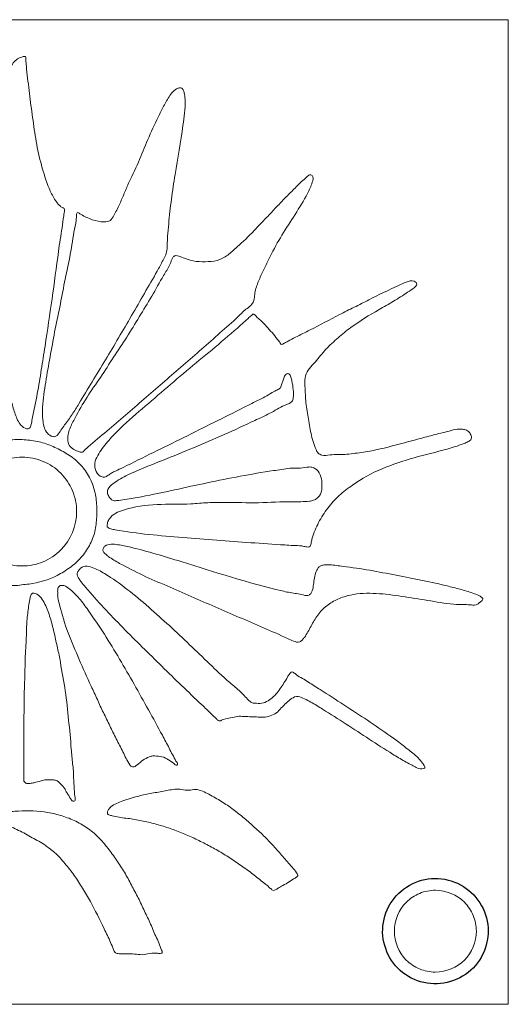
# Model space of a CAD drawing. Header units: millimetres. Extents: x 216 to 455, y 70 to 254.
# Tile 4 of 69: x 268 to 283, y 116 to 145. Entities that reach past the tile are written whole.
import ezdxf

# ---------------------------------------------------------------- set-up
doc = ezdxf.new("R2010")
doc.units = ezdxf.units.MM

msp = doc.modelspace()

# ---------------------------------------------------------------- linework, layer by layer
at = {"color": 7, "linetype": 'Continuous', "lineweight": 15}
for p, q in [((282.949, 145.266), (253.471, 145.266)), ((282.949, 115.79), (282.949, 145.266)), ((253.471, 115.79), (282.949, 115.79))]:
    msp.add_line(p, q, dxfattribs=at)
for points, knots in [([(268.861, 134.077), (268.905, 134.312), (268.942, 134.548), (269.018, 135.019), (269.055, 135.255), (269.163, 135.963), (269.232, 136.436), (269.369, 137.381), (269.429, 137.855), (269.527, 138.565), (269.564, 138.801), (269.62, 139.155), (269.636, 139.273), (269.654, 139.421), (269.658, 139.451), (269.667, 139.51), (269.675, 139.539), (269.677, 139.584), (269.674, 139.599), (269.656, 139.623), (269.643, 139.631), (269.603, 139.652), (269.574, 139.663), (269.501, 139.714), (269.466, 139.767), (269.395, 139.867), (269.363, 139.918), (269.272, 140.076), (269.222, 140.189), (269.094, 140.531), (269.024, 140.762), (268.9, 141.229), (268.851, 141.466), (268.773, 141.945), (268.743, 142.186), (268.676, 142.668), (268.642, 142.908), (268.6, 143.271), (268.587, 143.391), (268.553, 143.632), (268.538, 143.753), (268.53, 143.935), (268.523, 143.995), (268.514, 144.086), (268.519, 144.117), (268.514, 144.162), (268.497, 144.169), (268.467, 144.168), (268.452, 144.164), (268.38, 144.145), (268.321, 144.129), (268.22, 144.061), (268.177, 144.018), (268.067, 143.873), (268.019, 143.763), (267.937, 143.537), (267.914, 143.418), (267.894, 143.3)], [0, 0, 0, 0, 0.0625, 0.0625, 0.125, 0.125, 0.25, 0.25, 0.375, 0.375, 0.4375, 0.4375, 0.46875, 0.46875, 0.476562, 0.476562, 0.484375, 0.484375, 0.488281, 0.488281, 0.492187, 0.492187, 0.5, 0.5, 0.515625, 0.515625, 0.53125, 0.53125, 0.5625, 0.5625, 0.625, 0.625, 0.6875, 0.6875, 0.75, 0.75, 0.8125, 0.8125, 0.84375, 0.84375, 0.875, 0.875, 0.890625, 0.890625, 0.898437, 0.898437, 0.902344, 0.902344, 0.90625, 0.90625, 0.921875, 0.921875, 0.9375, 0.9375, 0.96875, 0.96875, 1, 1, 1, 1]), ([(267.894, 143.3), (267.868, 143.06), (267.843, 142.82), (267.836, 142.338), (267.842, 142.097), (267.84, 141.616), (267.843, 141.375), (267.838, 140.893), (267.823, 140.653), (267.833, 140.291), (267.841, 140.171), (267.839, 139.99), (267.836, 139.93), (267.819, 139.81), (267.8, 139.749), (267.696, 139.594), (267.573, 139.544), (267.359, 139.414), (267.261, 139.332), (267.141, 139.187), (267.112, 139.126), (267.101, 139), (267.119, 138.938), (267.172, 138.754), (267.202, 138.631), (267.282, 138.258), (267.327, 138.008), (267.433, 137.51), (267.488, 137.262), (267.582, 136.762), (267.622, 136.511), (267.709, 136.01), (267.757, 135.761), (267.817, 135.384), (267.836, 135.258), (267.878, 135.008), (267.905, 134.883), (267.975, 134.508), (267.999, 134.255), (268.077, 133.881), (268.107, 133.757), (268.177, 133.514), (268.218, 133.394), (268.299, 133.221), (268.332, 133.164), (268.423, 133.073), (268.478, 133.032), (268.573, 133.01), (268.609, 133.017), (268.652, 133.065), (268.663, 133.097), (268.69, 133.19), (268.698, 133.254), (268.756, 133.571), (268.813, 133.823), (268.861, 134.077)], [0, 0, 0, 0, 0.0625, 0.0625, 0.125, 0.125, 0.1875, 0.1875, 0.25, 0.25, 0.28125, 0.28125, 0.296875, 0.296875, 0.3125, 0.3125, 0.34375, 0.34375, 0.375, 0.375, 0.390625, 0.390625, 0.40625, 0.40625, 0.4375, 0.4375, 0.5, 0.5, 0.5625, 0.5625, 0.625, 0.625, 0.6875, 0.6875, 0.71875, 0.71875, 0.75, 0.75, 0.8125, 0.8125, 0.84375, 0.84375, 0.875, 0.875, 0.890625, 0.890625, 0.90625, 0.90625, 0.914062, 0.914062, 0.921875, 0.921875, 0.9375, 0.9375, 1, 1, 1, 1]), ([(272.446, 137.738), (272.505, 137.846), (272.561, 137.955), (272.651, 138.116), (272.681, 138.17), (272.724, 138.285), (272.736, 138.347), (272.747, 138.471), (272.748, 138.533), (272.752, 138.657), (272.762, 138.844), (272.779, 139.029), (272.815, 139.399), (272.841, 139.646), (272.903, 140.138), (272.942, 140.384), (273.069, 141.118), (273.15, 141.609), (273.251, 142.348), (273.29, 142.594), (273.28, 142.906), (273.275, 142.968), (273.256, 143.09), (273.243, 143.157), (273.176, 143.224), (273.142, 143.231), (273.08, 143.22), (273.051, 143.207), (272.97, 143.16), (272.922, 143.118), (272.841, 143.025), (272.808, 142.973), (272.744, 142.867), (272.713, 142.814), (272.624, 142.652), (272.568, 142.542), (272.406, 142.211), (272.303, 141.988), (272.104, 141.537), (272.014, 141.308), (271.825, 140.853), (271.716, 140.632), (271.558, 140.298), (271.509, 140.185), (271.415, 139.957), (271.37, 139.843), (271.264, 139.621), (271.209, 139.51), (271.12, 139.349), (271.087, 139.295), (270.988, 139.221), (270.923, 139.211), (270.74, 139.212), (270.618, 139.237), (270.388, 139.32), (270.276, 139.37), (270.145, 139.449), (270.12, 139.467), (270.079, 139.487), (270.061, 139.495), (270.038, 139.474), (270.037, 139.457), (270.029, 139.382), (270.03, 139.321), (270.007, 139.141), (269.981, 139.023), (269.957, 138.904)], [0, 0, 0, 0, 0.03125, 0.03125, 0.046875, 0.046875, 0.0625, 0.0625, 0.078125, 0.078125, 0.09375, 0.125, 0.125, 0.1875, 0.1875, 0.25, 0.25, 0.375, 0.375, 0.4375, 0.4375, 0.453125, 0.453125, 0.46875, 0.46875, 0.476563, 0.476563, 0.484375, 0.484375, 0.5, 0.5, 0.515625, 0.515625, 0.53125, 0.53125, 0.5625, 0.5625, 0.625, 0.625, 0.6875, 0.6875, 0.75, 0.75, 0.78125, 0.78125, 0.8125, 0.8125, 0.84375, 0.84375, 0.859375, 0.859375, 0.875, 0.875, 0.90625, 0.90625, 0.9375, 0.9375, 0.945313, 0.945313, 0.949219, 0.949219, 0.953125, 0.953125, 0.96875, 0.96875, 1, 1, 1, 1]), ([(270.384, 132.478), (270.57, 132.635), (270.756, 132.793), (271.126, 133.111), (271.313, 133.267), (271.868, 133.743), (272.233, 134.067), (272.786, 134.546), (272.973, 134.702), (273.34, 135.023), (273.524, 135.183), (273.891, 135.504), (274.073, 135.666), (274.439, 135.989), (274.626, 136.145), (274.89, 136.399), (274.972, 136.489), (275.114, 136.605), (275.164, 136.641), (275.256, 136.721), (275.299, 136.767), (275.35, 136.875), (275.354, 136.937), (275.366, 137.058), (275.375, 137.118), (275.419, 137.295), (275.464, 137.409), (275.563, 137.631), (275.616, 137.74), (275.721, 137.959), (275.773, 138.069), (275.935, 138.395), (276.052, 138.609), (276.429, 139.235), (276.718, 139.632), (276.998, 140.173), (277.049, 140.284), (277.096, 140.429), (277.106, 140.458), (277.116, 140.518), (277.112, 140.551), (277.088, 140.591), (277.079, 140.604), (277.054, 140.622), (277.038, 140.626), (276.991, 140.625), (276.965, 140.602), (276.9, 140.535), (276.851, 140.496), (276.756, 140.414), (276.712, 140.371), (276.581, 140.237), (276.493, 140.148), (276.405, 140.06)], [0, 0, 0, 0, 0.0625, 0.0625, 0.125, 0.125, 0.25, 0.25, 0.3125, 0.3125, 0.375, 0.375, 0.4375, 0.4375, 0.5, 0.5, 0.53125, 0.53125, 0.546875, 0.546875, 0.5625, 0.5625, 0.578125, 0.578125, 0.59375, 0.59375, 0.625, 0.625, 0.65625, 0.65625, 0.6875, 0.6875, 0.75, 0.75, 0.875, 0.875, 0.90625, 0.90625, 0.914063, 0.914063, 0.921875, 0.921875, 0.925781, 0.925781, 0.929688, 0.929688, 0.9375, 0.9375, 0.953125, 0.953125, 0.96875, 0.96875, 1, 1, 1, 1]), ([(276.405, 140.06), (276.32, 139.975), (276.233, 139.892), (276.115, 139.756), (276.07, 139.716), (275.984, 139.632), (275.945, 139.587), (275.826, 139.451), (275.742, 139.366), (275.575, 139.194), (275.491, 139.107), (275.246, 138.844), (275.074, 138.676), (274.808, 138.433), (274.72, 138.35), (274.534, 138.199), (274.434, 138.128), (274.211, 138.04), (274.088, 138.028), (273.849, 138.018), (273.729, 138.017), (273.489, 138.043), (273.375, 138.081), (273.206, 138.144), (273.151, 138.17), (273.065, 138.197), (273.036, 138.204), (272.975, 138.202), (272.946, 138.187), (272.889, 138.118), (272.874, 138.057), (272.832, 137.946), (272.806, 137.892), (272.72, 137.735), (272.652, 137.636), (272.472, 137.325), (272.362, 137.113), (272.114, 136.703), (271.989, 136.499), (271.741, 136.089), (271.617, 135.884), (271.355, 135.484), (271.22, 135.286), (270.962, 134.883), (270.834, 134.681), (270.563, 134.286), (270.426, 134.089), (270.173, 133.684), (270.056, 133.477), (269.895, 133.157), (269.838, 133.052), (269.784, 132.877), (269.774, 132.815), (269.767, 132.691), (269.77, 132.629), (269.816, 132.511), (269.858, 132.463), (269.961, 132.392), (270.018, 132.366), (270.107, 132.335), (270.136, 132.322), (270.183, 132.315), (270.199, 132.314), (270.228, 132.327), (270.239, 132.339), (270.27, 132.374), (270.29, 132.397), (270.338, 132.436), (270.362, 132.456), (270.384, 132.478)], [0, 0, 0, 0, 0.03125, 0.03125, 0.046875, 0.046875, 0.0625, 0.0625, 0.09375, 0.09375, 0.125, 0.125, 0.1875, 0.1875, 0.21875, 0.21875, 0.25, 0.25, 0.28125, 0.28125, 0.3125, 0.3125, 0.34375, 0.34375, 0.359375, 0.359375, 0.367187, 0.367187, 0.375, 0.375, 0.390625, 0.390625, 0.40625, 0.40625, 0.4375, 0.4375, 0.5, 0.5, 0.5625, 0.5625, 0.625, 0.625, 0.6875, 0.6875, 0.75, 0.75, 0.8125, 0.8125, 0.875, 0.875, 0.90625, 0.90625, 0.921875, 0.921875, 0.9375, 0.9375, 0.953125, 0.953125, 0.96875, 0.96875, 0.976562, 0.976562, 0.980469, 0.980469, 0.984375, 0.984375, 0.992187, 0.992187, 1, 1, 1, 1]), ([(269.957, 138.904), (269.918, 138.654), (269.878, 138.403), (269.78, 137.905), (269.727, 137.657), (269.628, 137.16), (269.582, 136.91), (269.483, 136.413), (269.426, 136.166), (269.334, 135.667), (269.288, 135.417), (269.194, 134.919), (269.154, 134.669), (269.074, 134.168), (269.032, 133.917), (269.013, 133.537), (269.013, 133.41), (269.033, 133.221), (269.042, 133.158), (269.074, 133.035), (269.096, 132.975), (269.167, 132.869), (269.217, 132.826), (269.306, 132.789), (269.338, 132.781), (269.402, 132.784), (269.433, 132.798), (269.504, 132.862), (269.534, 132.921), (269.604, 133.028), (269.641, 133.08), (269.753, 133.237), (269.83, 133.34), (269.972, 133.553), (270.04, 133.661), (270.24, 133.989), (270.369, 134.21), (270.636, 134.647), (270.773, 134.863), (271.162, 135.525), (271.423, 135.965), (271.811, 136.627), (271.936, 136.85), (272.191, 137.294), (272.324, 137.513), (272.446, 137.738)], [0, 0, 0, 0, 0.0625, 0.0625, 0.125, 0.125, 0.1875, 0.1875, 0.25, 0.25, 0.3125, 0.3125, 0.375, 0.375, 0.4375, 0.4375, 0.46875, 0.46875, 0.484375, 0.484375, 0.5, 0.5, 0.515625, 0.515625, 0.523438, 0.523438, 0.53125, 0.53125, 0.546875, 0.546875, 0.5625, 0.5625, 0.59375, 0.59375, 0.625, 0.625, 0.6875, 0.6875, 0.75, 0.75, 0.875, 0.875, 0.9375, 0.9375, 1, 1, 1, 1]), ([(267.09, 128.126), (267.105, 128.16), (267.124, 128.191), (267.176, 128.244), (267.203, 128.269), (267.248, 128.328), (267.268, 128.36), (267.32, 128.413), (267.353, 128.434), (267.426, 128.454), (267.465, 128.45), (267.537, 128.43), (267.572, 128.416), (267.681, 128.388), (267.755, 128.379), (267.905, 128.366), (267.98, 128.358), (268.092, 128.333), (268.129, 128.326), (268.204, 128.322), (268.241, 128.325), (268.352, 128.338), (268.425, 128.352), (268.573, 128.368), (268.647, 128.375), (269.016, 128.44), (269.3, 128.531), (269.621, 128.72), (269.683, 128.761), (269.81, 128.842), (269.871, 128.884), (270.04, 129.027), (270.147, 129.13), (270.329, 129.368), (270.407, 129.493), (270.533, 129.761), (270.579, 129.906), (270.629, 130.197), (270.638, 130.344), (270.646, 130.64), (270.638, 130.789), (270.595, 131.08), (270.563, 131.223), (270.458, 131.501), (270.388, 131.634), (270.219, 131.878), (270.117, 131.991), (269.889, 132.182), (269.762, 132.261), (269.502, 132.408), (269.37, 132.476), (269.093, 132.582), (268.951, 132.623), (268.655, 132.674), (268.504, 132.692), (268.205, 132.701), (268.055, 132.689), (267.832, 132.653), (267.758, 132.631), (267.615, 132.582), (267.543, 132.558), (267.334, 132.47), (267.205, 132.388), (267.023, 132.247), (266.964, 132.198), (266.84, 132.109), (266.776, 132.068), (266.649, 131.982), (266.58, 131.942), (266.464, 131.942), (266.426, 131.95), (266.355, 131.979), (266.325, 132.002), (266.167, 132.109), (266.047, 132.202), (265.807, 132.387), (265.687, 132.481), (265.452, 132.674), (265.334, 132.769), (265.105, 132.968), (264.99, 133.067), (264.636, 133.353), (264.409, 133.555), (263.95, 133.952), (263.718, 134.148), (263.375, 134.448), (263.259, 134.546), (263.029, 134.745), (262.915, 134.844), (262.564, 135.135), (262.34, 135.34), (261.995, 135.637), (261.878, 135.734), (261.648, 135.932), (261.538, 136.036), (261.361, 136.18), (261.295, 136.22), (261.214, 136.301), (261.192, 136.333), (261.153, 136.374), (261.138, 136.387), (261.104, 136.403), (261.084, 136.404), (260.991, 136.392), (260.92, 136.367), (260.81, 136.339), (260.774, 136.329), (260.725, 136.301), (260.71, 136.289), (260.685, 136.26), (260.671, 136.247), (260.619, 136.226), (260.58, 136.228), (260.504, 136.224), (260.467, 136.22), (260.355, 136.203), (260.28, 136.192), (260.13, 136.191), (260.054, 136.196), (259.904, 136.204), (259.829, 136.211), (259.609, 136.249), (259.462, 136.273), (259.174, 136.343), (259.033, 136.386), (258.75, 136.475), (258.61, 136.521), (258.331, 136.623), (258.192, 136.679), (257.778, 136.844), (257.506, 136.966), (257.1, 137.151), (256.964, 137.211), (256.693, 137.333), (256.557, 137.393), (256.357, 137.492), (256.29, 137.525), (256.187, 137.568), (256.151, 137.579), (256.101, 137.604), (256.085, 137.615), (256.054, 137.634), (256.035, 137.647), (256.001, 137.633), (255.996, 137.611), (255.987, 137.576), (255.985, 137.558), (255.978, 137.503), (255.977, 137.467), (255.972, 137.357), (255.96, 137.286), (255.932, 137.142), (255.917, 137.071), (255.892, 136.927), (255.879, 136.855), (255.832, 136.717), (255.804, 136.649), (255.776, 136.506), (255.769, 136.432), (255.702, 136.225), (255.614, 136.099), (255.485, 135.832), (255.427, 135.696), (255.297, 135.429), (255.235, 135.294), (255.111, 135.025), (255.049, 134.89), (254.939, 134.615), (254.89, 134.476), (254.804, 134.191), (254.764, 134.045), (254.737, 133.821), (254.736, 133.747), (254.739, 133.597), (254.738, 133.522), (254.74, 133.41), (254.743, 133.372), (254.767, 133.301), (254.791, 133.27), (254.874, 133.195), (254.945, 133.165), (255.09, 133.131), (255.166, 133.125), (255.315, 133.115), (255.39, 133.109), (255.615, 133.09), (255.764, 133.082), (256.214, 133.071), (256.514, 133.079), (257.112, 133.108), (257.41, 133.133), (257.855, 133.203), (258.002, 133.235), (258.295, 133.306), (258.442, 133.341), (258.726, 133.439), (258.867, 133.494), (259.074, 133.585), (259.141, 133.618), (259.269, 133.697), (259.33, 133.741), (259.456, 133.823), (259.522, 133.862), (259.663, 133.913), (259.74, 133.922), (259.888, 133.888), (259.956, 133.854), (260.097, 133.801), (260.169, 133.78), (260.383, 133.709), (260.524, 133.657), (260.806, 133.552), (260.947, 133.5), (261.651, 133.236), (262.208, 133.011), (263.047, 132.679), (263.325, 132.565), (263.743, 132.394), (263.882, 132.338), (264.158, 132.219), (264.294, 132.156), (264.568, 132.032), (264.705, 131.968), (264.973, 131.832), (265.108, 131.765), (265.302, 131.649), (265.365, 131.608), (265.49, 131.524), (265.554, 131.484), (265.641, 131.413), (265.67, 131.384), (265.688, 131.312), (265.679, 131.266), (265.611, 131.231), (265.571, 131.234), (265.496, 131.245), (265.459, 131.255), (265.352, 131.289), (265.283, 131.318), (265.143, 131.372), (265.072, 131.398), (264.861, 131.476), (264.721, 131.532), (264.305, 131.704), (264.024, 131.811), (263.19, 132.151), (262.632, 132.373), (261.792, 132.697), (261.51, 132.802), (260.951, 133.021), (260.669, 133.124), (260.318, 133.256), (260.247, 133.28), (260.103, 133.325), (260.032, 133.348), (259.896, 133.411), (259.832, 133.451), (259.729, 133.494), (259.693, 133.505), (259.619, 133.509), (259.581, 133.499), (259.513, 133.469), (259.481, 133.45), (259.414, 133.417), (259.379, 133.402), (259.276, 133.36), (259.205, 133.335), (258.996, 133.255), (258.857, 133.197), (258.65, 133.109), (258.581, 133.079), (258.444, 133.019), (258.373, 132.995), (258.224, 132.975), (258.148, 132.972), (257.997, 132.96), (257.922, 132.955), (257.695, 132.939), (257.543, 132.931), (257.239, 132.934), (257.087, 132.939), (256.861, 132.919), (256.785, 132.91), (256.633, 132.901), (256.558, 132.9), (256.33, 132.899), (256.178, 132.9), (255.875, 132.891), (255.723, 132.885), (255.42, 132.871), (255.269, 132.866), (255.041, 132.852), (254.966, 132.846), (254.816, 132.826), (254.74, 132.815), (254.627, 132.809), (254.589, 132.807), (254.514, 132.796), (254.472, 132.789), (254.437, 132.744), (254.436, 132.723), (254.443, 132.686), (254.45, 132.668), (254.471, 132.616), (254.486, 132.581), (254.553, 132.405), (254.587, 132.257), (254.619, 132.034), (254.627, 131.959), (254.635, 131.809), (254.635, 131.732), (254.6, 131.513), (254.54, 131.378), (254.423, 131.106), (254.366, 130.97), (254.268, 130.691), (254.229, 130.544), (254.232, 130.253), (254.251, 130.108), (254.285, 129.892), (254.297, 129.82), (254.329, 129.678), (254.351, 129.608), (254.415, 129.399), (254.451, 129.257), (254.546, 128.981), (254.614, 128.851), (254.666, 128.676), (254.676, 128.641), (254.72, 128.58), (254.756, 128.562), (254.866, 128.544), (254.941, 128.559), (255.158, 128.608), (255.298, 128.658), (255.576, 128.758), (255.712, 128.816), (255.984, 128.933), (256.118, 128.993), (256.387, 129.117), (256.523, 129.176), (256.657, 129.238)], [0, 0, 0, 0, 0.001953, 0.001953, 0.003906, 0.003906, 0.005859, 0.005859, 0.007813, 0.007813, 0.009766, 0.009766, 0.011719, 0.011719, 0.015625, 0.015625, 0.019531, 0.019531, 0.021484, 0.021484, 0.023438, 0.023438, 0.027344, 0.027344, 0.03125, 0.03125, 0.046875, 0.046875, 0.050781, 0.050781, 0.054688, 0.054688, 0.0625, 0.0625, 0.070313, 0.070313, 0.078125, 0.078125, 0.085938, 0.085938, 0.09375, 0.09375, 0.101563, 0.101563, 0.109375, 0.109375, 0.117188, 0.117188, 0.125, 0.125, 0.132813, 0.132813, 0.140625, 0.140625, 0.148438, 0.148438, 0.15625, 0.15625, 0.160156, 0.160156, 0.164063, 0.164063, 0.171875, 0.171875, 0.175781, 0.175781, 0.179688, 0.179688, 0.183594, 0.183594, 0.185547, 0.185547, 0.1875, 0.1875, 0.195313, 0.195313, 0.203125, 0.203125, 0.210938, 0.210938, 0.21875, 0.21875, 0.234375, 0.234375, 0.25, 0.25, 0.257813, 0.257813, 0.265625, 0.265625, 0.28125, 0.28125, 0.289063, 0.289063, 0.296875, 0.296875, 0.300781, 0.300781, 0.302734, 0.302734, 0.303711, 0.303711, 0.304688, 0.304688, 0.308594, 0.308594, 0.310547, 0.310547, 0.311523, 0.311523, 0.3125, 0.3125, 0.314453, 0.314453, 0.316406, 0.316406, 0.320313, 0.320313, 0.324219, 0.324219, 0.328125, 0.328125, 0.335938, 0.335938, 0.34375, 0.34375, 0.351563, 0.351563, 0.359375, 0.359375, 0.375, 0.375, 0.382813, 0.382813, 0.390625, 0.390625, 0.394531, 0.394531, 0.396484, 0.396484, 0.397461, 0.397461, 0.398438, 0.398438, 0.399414, 0.399414, 0.400391, 0.400391, 0.402344, 0.402344, 0.40625, 0.40625, 0.410156, 0.410156, 0.414063, 0.414063, 0.417969, 0.417969, 0.421875, 0.421875, 0.429688, 0.429688, 0.4375, 0.4375, 0.445313, 0.445313, 0.453125, 0.453125, 0.460938, 0.460938, 0.46875, 0.46875, 0.472656, 0.472656, 0.476562, 0.476562, 0.478516, 0.478516, 0.480469, 0.480469, 0.484375, 0.484375, 0.488281, 0.488281, 0.492187, 0.492187, 0.5, 0.5, 0.515625, 0.515625, 0.53125, 0.53125, 0.539062, 0.539062, 0.546875, 0.546875, 0.554687, 0.554687, 0.558594, 0.558594, 0.5625, 0.5625, 0.566406, 0.566406, 0.570312, 0.570312, 0.574219, 0.574219, 0.578125, 0.578125, 0.585937, 0.585937, 0.59375, 0.59375, 0.625, 0.625, 0.640625, 0.640625, 0.648437, 0.648437, 0.65625, 0.65625, 0.664062, 0.664062, 0.671875, 0.671875, 0.675781, 0.675781, 0.679687, 0.679687, 0.681641, 0.681641, 0.683594, 0.683594, 0.685547, 0.685547, 0.6875, 0.6875, 0.691406, 0.691406, 0.695312, 0.695312, 0.703125, 0.703125, 0.71875, 0.71875, 0.75, 0.75, 0.765625, 0.765625, 0.78125, 0.78125, 0.785156, 0.785156, 0.789062, 0.789062, 0.792969, 0.792969, 0.794922, 0.794922, 0.796875, 0.796875, 0.798828, 0.798828, 0.800781, 0.800781, 0.804687, 0.804687, 0.8125, 0.8125, 0.816406, 0.816406, 0.820312, 0.820312, 0.824219, 0.824219, 0.828125, 0.828125, 0.835937, 0.835937, 0.84375, 0.84375, 0.847656, 0.847656, 0.851562, 0.851562, 0.859375, 0.859375, 0.867187, 0.867187, 0.875, 0.875, 0.878906, 0.878906, 0.882812, 0.882812, 0.884766, 0.884766, 0.886719, 0.886719, 0.887695, 0.887695, 0.888672, 0.888672, 0.890625, 0.890625, 0.898437, 0.898437, 0.902344, 0.902344, 0.90625, 0.90625, 0.914062, 0.914062, 0.921875, 0.921875, 0.929688, 0.929688, 0.9375, 0.9375, 0.941406, 0.941406, 0.945313, 0.945313, 0.953125, 0.953125, 0.960937, 0.960937, 0.962891, 0.962891, 0.964844, 0.964844, 0.96875, 0.96875, 0.976562, 0.976562, 0.984375, 0.984375, 0.992187, 0.992187, 1, 1, 1, 1]), ([(271.188, 129.994), (271.524, 129.942), (271.86, 129.89), (272.535, 129.819), (272.874, 129.793), (273.55, 129.734), (273.889, 129.709), (274.566, 129.659), (274.905, 129.632), (275.583, 129.586), (275.922, 129.567), (276.345, 129.533), (276.43, 129.526), (276.599, 129.519), (276.685, 129.524), (276.811, 129.504), (276.853, 129.493), (276.916, 129.481), (276.938, 129.478), (276.98, 129.48), (277.003, 129.485), (277.034, 129.515), (277.04, 129.537), (277.049, 129.578), (277.053, 129.599), (277.064, 129.662), (277.073, 129.704), (277.13, 129.909), (277.199, 130.064), (277.354, 130.364), (277.445, 130.508), (277.65, 130.779), (277.762, 130.905), (278.014, 131.131), (278.15, 131.234), (278.565, 131.529), (278.861, 131.689), (279.483, 131.951), (279.808, 132.058), (280.461, 132.244), (280.792, 132.319), (281.282, 132.458), (281.446, 132.505), (281.643, 132.584), (281.681, 132.601), (281.757, 132.64), (281.796, 132.658), (281.839, 132.705), (281.848, 132.726), (281.849, 132.768), (281.843, 132.789), (281.822, 132.848), (281.804, 132.887), (281.752, 132.952), (281.713, 132.972), (281.633, 132.998), (281.592, 133.006), (281.466, 133.014), (281.383, 133.001), (281.22, 132.964), (281.139, 132.941), (280.977, 132.9), (280.896, 132.88), (280.652, 132.819), (280.491, 132.774), (280.168, 132.687), (280.006, 132.645), (279.521, 132.515), (279.198, 132.425), (278.704, 132.332), (278.538, 132.306), (278.288, 132.275), (278.205, 132.265), (278.038, 132.251), (277.954, 132.25), (277.786, 132.249), (277.702, 132.247), (277.535, 132.226), (277.449, 132.21), (277.328, 132.242), (277.291, 132.263), (277.232, 132.323), (277.213, 132.361), (277.171, 132.479), (277.137, 132.555), (277.061, 132.794), (277.032, 132.958), (276.973, 133.285), (276.943, 133.448), (276.896, 133.777), (276.885, 133.943), (276.872, 134.193), (276.867, 134.276), (276.865, 134.442), (276.866, 134.527), (276.901, 134.69), (276.948, 134.761), (277.054, 134.891), (277.113, 134.951), (277.277, 135.142), (277.379, 135.275), (277.608, 135.52), (277.732, 135.63), (277.981, 135.848), (278.109, 135.953), (278.508, 136.248), (278.792, 136.422), (279.227, 136.668), (279.373, 136.75), (279.658, 136.924), (279.798, 137.013), (280.008, 137.151), (280.076, 137.198), (280.157, 137.264), (280.174, 137.277), (280.203, 137.306), (280.215, 137.326), (280.211, 137.389), (280.176, 137.423), (280.056, 137.46), (279.969, 137.441), (279.817, 137.38), (279.742, 137.345), (279.368, 137.173), (279.073, 137.027), (278.633, 136.805), (278.487, 136.729), (278.191, 136.585), (278.044, 136.511), (277.606, 136.284), (277.315, 136.129), (276.876, 135.904), (276.728, 135.833), (276.509, 135.719), (276.437, 135.678), (276.328, 135.62), (276.29, 135.604), (276.235, 135.577), (276.219, 135.564), (276.185, 135.541), (276.16, 135.542), (276.131, 135.571), (276.124, 135.591), (276.102, 135.626), (276.089, 135.642), (276.05, 135.69), (276.025, 135.723), (275.951, 135.822), (275.895, 135.883), (275.786, 136.007), (275.733, 136.071), (275.617, 136.188), (275.563, 136.25), (275.466, 136.328), (275.435, 136.356), (275.393, 136.401), (275.379, 136.416), (275.356, 136.437), (275.348, 136.444), (275.33, 136.454), (275.319, 136.453), (275.293, 136.435), (275.279, 136.419), (275.248, 136.392), (275.232, 136.379), (275.184, 136.339), (275.153, 136.311), (275, 136.171), (274.877, 136.061), (274.253, 135.515), (273.738, 135.097), (273.229, 134.671)], [0, 0, 0, 0, 0.03125, 0.03125, 0.0625, 0.0625, 0.09375, 0.09375, 0.125, 0.125, 0.15625, 0.15625, 0.164062, 0.164062, 0.171875, 0.171875, 0.175781, 0.175781, 0.177734, 0.177734, 0.179687, 0.179687, 0.181641, 0.181641, 0.183594, 0.183594, 0.1875, 0.1875, 0.203125, 0.203125, 0.21875, 0.21875, 0.234375, 0.234375, 0.25, 0.25, 0.28125, 0.28125, 0.3125, 0.3125, 0.34375, 0.34375, 0.359375, 0.359375, 0.363281, 0.363281, 0.367187, 0.367187, 0.369141, 0.369141, 0.371094, 0.371094, 0.375, 0.375, 0.378906, 0.378906, 0.382812, 0.382812, 0.390625, 0.390625, 0.398437, 0.398437, 0.40625, 0.40625, 0.421875, 0.421875, 0.4375, 0.4375, 0.46875, 0.46875, 0.484375, 0.484375, 0.492187, 0.492187, 0.5, 0.5, 0.507812, 0.507812, 0.515625, 0.515625, 0.519531, 0.519531, 0.523437, 0.523437, 0.53125, 0.53125, 0.546875, 0.546875, 0.5625, 0.5625, 0.578125, 0.578125, 0.585938, 0.585938, 0.59375, 0.59375, 0.601563, 0.601563, 0.609375, 0.609375, 0.625, 0.625, 0.640625, 0.640625, 0.65625, 0.65625, 0.6875, 0.6875, 0.703125, 0.703125, 0.71875, 0.71875, 0.726563, 0.726563, 0.728516, 0.728516, 0.730469, 0.730469, 0.734375, 0.734375, 0.742188, 0.742188, 0.75, 0.75, 0.78125, 0.78125, 0.796875, 0.796875, 0.8125, 0.8125, 0.84375, 0.84375, 0.859375, 0.859375, 0.867188, 0.867188, 0.871094, 0.871094, 0.873047, 0.873047, 0.875, 0.875, 0.876953, 0.876953, 0.878906, 0.878906, 0.882813, 0.882813, 0.890625, 0.890625, 0.898438, 0.898438, 0.90625, 0.90625, 0.910156, 0.910156, 0.912109, 0.912109, 0.913086, 0.913086, 0.914063, 0.914063, 0.916016, 0.916016, 0.917969, 0.917969, 0.921875, 0.921875, 0.9375, 0.9375, 1, 1, 1, 1]), ([(273.229, 134.671), (272.974, 134.457), (272.722, 134.239), (272.217, 133.804), (271.961, 133.59), (271.462, 133.149), (271.217, 132.922), (270.892, 132.546), (270.787, 132.417), (270.658, 132.201), (270.618, 132.126), (270.573, 131.967), (270.572, 131.88), (270.623, 131.718), (270.673, 131.645), (270.782, 131.58), (270.825, 131.565), (270.909, 131.579), (270.946, 131.602), (271.016, 131.65), (271.049, 131.675), (271.122, 131.718), (271.16, 131.736), (271.274, 131.789), (271.351, 131.824), (271.73, 132.009), (272.03, 132.163), (272.635, 132.46), (272.939, 132.605), (273.542, 132.906), (273.842, 133.06), (274.446, 133.359), (274.749, 133.507), (275.197, 133.741), (275.349, 133.815), (275.575, 133.927), (275.65, 133.966), (275.797, 134.048), (275.868, 134.093), (275.979, 134.154), (276.016, 134.173), (276.074, 134.199), (276.093, 134.208), (276.127, 134.233), (276.139, 134.251), (276.161, 134.309), (276.168, 134.351), (276.195, 134.429), (276.21, 134.468), (276.238, 134.547), (276.251, 134.587), (276.286, 134.64), (276.301, 134.655), (276.339, 134.673), (276.363, 134.676), (276.4, 134.657), (276.412, 134.638), (276.431, 134.601), (276.439, 134.581), (276.459, 134.522), (276.469, 134.482), (276.494, 134.361), (276.508, 134.279), (276.526, 134.115), (276.529, 134.031), (276.513, 133.908), (276.502, 133.866), (276.449, 133.801), (276.411, 133.782), (276.294, 133.735), (276.217, 133.705), (276.07, 133.626), (275.998, 133.582), (275.853, 133.5), (275.778, 133.462), (275.553, 133.352), (275.401, 133.284), (274.947, 133.071), (274.646, 132.927), (274.035, 132.659), (273.727, 132.531), (273.11, 132.277), (272.802, 132.147), (272.18, 131.903), (271.866, 131.787), (271.419, 131.563), (271.274, 131.479), (271.069, 131.336), (270.999, 131.279), (270.957, 131.162), (270.954, 131.119), (270.974, 131.037), (270.994, 131), (271.045, 130.933), (271.072, 130.898), (271.148, 130.863), (271.191, 130.863), (271.316, 130.876), (271.399, 130.892), (271.648, 130.923), (271.814, 130.949), (272.307, 131.049), (272.635, 131.118), (273.29, 131.259), (273.617, 131.334), (274.273, 131.469), (274.602, 131.535), (275.26, 131.659), (275.59, 131.716), (276.005, 131.778), (276.088, 131.789), (276.253, 131.814), (276.336, 131.829), (276.503, 131.845), (276.587, 131.842), (276.755, 131.842), (276.838, 131.851), (276.962, 131.873), (277.004, 131.879), (277.088, 131.87), (277.129, 131.854), (277.238, 131.79), (277.293, 131.721), (277.357, 131.566), (277.37, 131.482), (277.38, 131.317), (277.375, 131.233), (277.348, 131.11), (277.337, 131.069), (277.294, 130.997), (277.263, 130.968), (277.196, 130.917), (277.161, 130.892), (277.082, 130.862), (277.041, 130.854), (276.831, 130.83), (276.662, 130.838), (276.156, 130.833), (275.818, 130.813), (275.143, 130.8), (274.806, 130.813), (274.299, 130.817), (274.13, 130.815), (273.793, 130.798), (273.625, 130.779), (273.118, 130.753), (272.779, 130.768), (272.104, 130.734), (271.764, 130.693), (271.361, 130.561), (271.281, 130.531), (271.133, 130.45), (271.063, 130.397), (270.993, 130.29), (270.976, 130.251), (270.958, 130.19), (270.953, 130.169), (270.945, 130.127), (270.943, 130.104), (270.965, 130.067), (270.985, 130.056), (271.024, 130.038), (271.044, 130.031), (271.104, 130.01), (271.146, 130.002), (271.188, 129.994)], [0, 0, 0, 0, 0.03125, 0.03125, 0.0625, 0.0625, 0.09375, 0.09375, 0.109375, 0.109375, 0.117188, 0.117188, 0.125, 0.125, 0.132813, 0.132813, 0.136719, 0.136719, 0.140625, 0.140625, 0.144531, 0.144531, 0.148438, 0.148438, 0.15625, 0.15625, 0.1875, 0.1875, 0.21875, 0.21875, 0.25, 0.25, 0.28125, 0.28125, 0.296875, 0.296875, 0.304688, 0.304688, 0.3125, 0.3125, 0.316406, 0.316406, 0.318359, 0.318359, 0.320313, 0.320313, 0.324219, 0.324219, 0.328125, 0.328125, 0.332031, 0.332031, 0.333984, 0.333984, 0.335938, 0.335938, 0.337891, 0.337891, 0.339844, 0.339844, 0.34375, 0.34375, 0.351563, 0.351563, 0.359375, 0.359375, 0.363281, 0.363281, 0.367188, 0.367188, 0.375, 0.375, 0.382813, 0.382813, 0.390625, 0.390625, 0.40625, 0.40625, 0.4375, 0.4375, 0.46875, 0.46875, 0.5, 0.5, 0.53125, 0.53125, 0.546875, 0.546875, 0.554688, 0.554688, 0.558594, 0.558594, 0.5625, 0.5625, 0.566406, 0.566406, 0.570313, 0.570313, 0.578125, 0.578125, 0.59375, 0.59375, 0.625, 0.625, 0.65625, 0.65625, 0.6875, 0.6875, 0.71875, 0.71875, 0.726563, 0.726563, 0.734375, 0.734375, 0.742188, 0.742188, 0.75, 0.75, 0.753906, 0.753906, 0.757813, 0.757813, 0.765625, 0.765625, 0.773438, 0.773438, 0.78125, 0.78125, 0.785156, 0.785156, 0.789063, 0.789063, 0.792969, 0.792969, 0.796875, 0.796875, 0.8125, 0.8125, 0.84375, 0.84375, 0.875, 0.875, 0.890625, 0.890625, 0.90625, 0.90625, 0.9375, 0.9375, 0.96875, 0.96875, 0.976563, 0.976563, 0.984375, 0.984375, 0.988281, 0.988281, 0.990234, 0.990234, 0.992188, 0.992188, 0.994141, 0.994141, 0.996094, 0.996094, 1, 1, 1, 1]), ([(270.038, 130.54), (270.038, 130.755), (269.996, 130.965), (269.833, 131.359), (269.712, 131.539), (269.412, 131.84), (269.231, 131.962), (268.838, 132.125), (268.623, 132.169), (268.197, 132.169), (267.983, 132.126), (267.588, 131.963), (267.408, 131.843), (267.105, 131.538), (266.986, 131.359), (266.823, 130.965), (266.781, 130.753), (266.781, 130.329), (266.823, 130.116), (266.984, 129.724), (267.105, 129.543), (267.405, 129.242), (267.585, 129.12), (267.98, 128.955), (268.192, 128.912), (268.623, 128.912), (268.835, 128.954), (269.231, 129.118), (269.411, 129.24), (269.862, 129.691), (270.038, 130.112), (270.038, 130.54)], [0, 0, 0, 0, 0.0625, 0.0625, 0.125, 0.125, 0.1875, 0.1875, 0.25, 0.25, 0.3125, 0.3125, 0.375, 0.375, 0.4375, 0.4375, 0.5, 0.5, 0.5625, 0.5625, 0.625, 0.625, 0.6875, 0.6875, 0.75, 0.75, 0.8125, 0.8125, 0.875, 0.875, 1, 1, 1, 1]), ([(281.842, 128.115), (281.716, 128.16), (281.586, 128.196), (281.328, 128.263), (281.198, 128.297), (280.808, 128.391), (280.546, 128.446), (279.759, 128.604), (279.234, 128.71), (278.443, 128.845), (278.178, 128.879), (277.846, 128.921), (277.78, 128.93), (277.647, 128.946), (277.58, 128.953), (277.479, 128.949), (277.446, 128.944), (277.38, 128.93), (277.347, 128.922), (277.288, 128.89), (277.267, 128.862), (277.233, 128.805), (277.217, 128.776), (277.176, 128.684), (277.163, 128.62), (277.143, 128.491), (277.13, 128.427), (277.116, 128.296), (277.109, 128.231), (277.073, 128.139), (277.058, 128.109), (277.019, 128.056), (276.99, 128.036), (276.893, 128.015), (276.828, 128.041), (276.7, 128.07), (276.635, 128.081), (276.441, 128.11), (276.312, 128.134), (275.164, 128.402), (274.167, 128.733), (272.915, 129.12), (272.665, 129.195), (272.161, 129.341), (271.909, 129.413), (271.527, 129.503), (271.398, 129.531), (271.204, 129.559), (271.138, 129.565), (271.006, 129.558), (270.938, 129.544), (270.859, 129.486), (270.841, 129.457), (270.817, 129.395), (270.822, 129.36), (270.858, 129.304), (270.884, 129.283), (270.933, 129.239), (270.959, 129.219), (271.089, 129.118), (271.209, 129.06), (271.32, 128.989)], [0, 0, 0, 0, 0.03125, 0.03125, 0.0625, 0.0625, 0.125, 0.125, 0.25, 0.25, 0.3125, 0.3125, 0.328125, 0.328125, 0.34375, 0.34375, 0.351563, 0.351563, 0.359375, 0.359375, 0.367188, 0.367188, 0.375, 0.375, 0.390625, 0.390625, 0.40625, 0.40625, 0.421875, 0.421875, 0.429688, 0.429688, 0.4375, 0.4375, 0.453125, 0.453125, 0.46875, 0.46875, 0.5, 0.5, 0.75, 0.75, 0.8125, 0.8125, 0.875, 0.875, 0.90625, 0.90625, 0.921875, 0.921875, 0.9375, 0.9375, 0.945313, 0.945313, 0.953125, 0.953125, 0.960938, 0.960938, 0.96875, 0.96875, 1, 1, 1, 1]), ([(280.093, 123.307), (279.984, 123.395), (279.873, 123.481), (279.653, 123.655), (279.54, 123.738), (279.194, 123.976), (278.968, 124.141), (278.5, 124.449), (278.263, 124.6), (277.796, 124.908), (277.562, 125.062), (277.205, 125.284), (277.087, 125.36), (276.91, 125.474), (276.851, 125.511), (276.729, 125.58), (276.667, 125.613), (276.582, 125.676), (276.557, 125.7), (276.514, 125.731), (276.498, 125.74), (276.463, 125.738), (276.447, 125.727), (276.409, 125.692), (276.391, 125.662), (276.355, 125.603), (276.338, 125.573), (276.252, 125.423), (276.174, 125.309), (276.053, 125.142), (276.011, 125.087), (275.917, 124.987), (275.863, 124.945), (275.748, 124.869), (275.689, 124.832), (275.556, 124.791), (275.487, 124.798), (275.385, 124.802), (275.351, 124.803), (275.284, 124.816), (275.251, 124.83), (275.168, 124.891), (275.126, 124.948), (274.987, 125.101), (274.886, 125.195), (274.678, 125.377), (274.57, 125.464), (274.362, 125.646), (274.261, 125.741), (273.962, 126.028), (273.765, 126.222), (273.365, 126.603), (273.167, 126.797), (272.761, 127.173), (272.554, 127.356), (272.141, 127.724), (271.932, 127.906), (271.501, 128.253), (271.279, 128.417), (270.935, 128.649), (270.818, 128.724), (270.63, 128.817), (270.566, 128.844), (270.435, 128.891), (270.367, 128.916), (270.226, 128.906), (270.167, 128.859), (270.097, 128.781), (270.077, 128.752), (270.053, 128.686), (270.051, 128.649), (270.074, 128.583), (270.093, 128.554), (270.13, 128.495), (270.15, 128.467), (270.212, 128.383), (270.257, 128.33), (270.303, 128.277)], [0, 0, 0, 0, 0.03125, 0.03125, 0.0625, 0.0625, 0.125, 0.125, 0.1875, 0.1875, 0.25, 0.25, 0.28125, 0.28125, 0.296875, 0.296875, 0.3125, 0.3125, 0.320313, 0.320313, 0.324219, 0.324219, 0.328125, 0.328125, 0.335938, 0.335938, 0.34375, 0.34375, 0.375, 0.375, 0.390625, 0.390625, 0.40625, 0.40625, 0.421875, 0.421875, 0.4375, 0.4375, 0.445313, 0.445313, 0.453125, 0.453125, 0.46875, 0.46875, 0.5, 0.5, 0.53125, 0.53125, 0.5625, 0.5625, 0.625, 0.625, 0.6875, 0.6875, 0.75, 0.75, 0.8125, 0.8125, 0.875, 0.875, 0.90625, 0.90625, 0.921875, 0.921875, 0.9375, 0.9375, 0.953125, 0.953125, 0.960937, 0.960937, 0.96875, 0.96875, 0.976562, 0.976562, 0.984375, 0.984375, 1, 1, 1, 1]), ([(271.32, 128.989), (271.553, 128.869), (271.786, 128.748), (272.258, 128.519), (272.501, 128.42), (272.981, 128.21), (273.22, 128.102), (273.699, 127.891), (273.942, 127.791), (274.422, 127.583), (274.662, 127.476), (275.145, 127.272), (275.384, 127.165), (275.866, 126.959), (276.106, 126.854), (276.403, 126.716), (276.462, 126.689), (276.583, 126.638), (276.653, 126.619), (276.744, 126.654), (276.769, 126.677), (276.813, 126.723), (276.833, 126.749), (276.891, 126.828), (276.925, 126.883), (277.019, 127.053), (277.078, 127.169), (277.21, 127.39), (277.281, 127.498), (277.464, 127.686), (277.57, 127.763), (277.793, 127.897), (277.913, 127.953), (278.284, 128.072), (278.548, 128.096), (279.064, 128.093), (279.321, 128.064), (279.834, 127.994), (280.09, 127.953), (280.602, 127.868), (280.858, 127.828), (281.243, 127.767), (281.372, 127.755), (281.568, 127.755), (281.633, 127.756), (281.763, 127.754), (281.828, 127.748), (281.925, 127.741), (281.958, 127.74), (282.021, 127.756), (282.047, 127.777), (282.095, 127.821), (282.119, 127.842), (282.159, 127.87), (282.172, 127.88), (282.19, 127.908), (282.191, 127.926), (282.169, 127.969), (282.139, 127.987), (282.084, 128.02), (282.054, 128.033), (281.964, 128.07), (281.904, 128.094), (281.842, 128.115)], [0, 0, 0, 0, 0.0625, 0.0625, 0.125, 0.125, 0.1875, 0.1875, 0.25, 0.25, 0.3125, 0.3125, 0.375, 0.375, 0.4375, 0.4375, 0.453125, 0.453125, 0.46875, 0.46875, 0.476562, 0.476562, 0.484375, 0.484375, 0.5, 0.5, 0.53125, 0.53125, 0.5625, 0.5625, 0.59375, 0.59375, 0.625, 0.625, 0.6875, 0.6875, 0.75, 0.75, 0.8125, 0.8125, 0.875, 0.875, 0.90625, 0.90625, 0.921875, 0.921875, 0.9375, 0.9375, 0.945313, 0.945313, 0.953125, 0.953125, 0.960938, 0.960938, 0.964844, 0.964844, 0.96875, 0.96875, 0.976563, 0.976563, 0.984375, 0.984375, 1, 1, 1, 1]), ([(273.008, 123.072), (272.969, 123.133), (272.94, 123.2), (272.87, 123.327), (272.837, 123.392), (272.74, 123.587), (272.671, 123.715), (272.464, 124.099), (272.326, 124.355), (272.044, 124.863), (271.9, 125.116), (271.615, 125.622), (271.47, 125.874), (271.172, 126.374), (271.024, 126.624), (270.71, 127.113), (270.548, 127.354), (270.295, 127.709), (270.21, 127.827), (270.022, 128.051), (269.916, 128.154), (269.769, 128.266), (269.74, 128.288), (269.674, 128.321), (269.637, 128.33), (269.581, 128.332), (269.562, 128.331), (269.527, 128.318), (269.512, 128.305), (269.479, 128.261), (269.471, 128.223), (269.469, 128.149), (269.471, 128.112), (269.469, 128.039), (269.469, 128.002), (269.487, 127.892), (269.511, 127.821), (269.528, 127.748)], [0, 0, 0, 0, 0.03125, 0.03125, 0.0625, 0.0625, 0.125, 0.125, 0.25, 0.25, 0.375, 0.375, 0.5, 0.5, 0.625, 0.625, 0.75, 0.75, 0.8125, 0.8125, 0.875, 0.875, 0.890625, 0.890625, 0.90625, 0.90625, 0.914063, 0.914063, 0.921875, 0.921875, 0.9375, 0.9375, 0.953125, 0.953125, 0.96875, 0.96875, 1, 1, 1, 1]), ([(270.303, 128.277), (270.482, 128.069), (270.662, 127.862), (271.037, 127.461), (271.228, 127.264), (271.611, 126.871), (271.805, 126.678), (272.198, 126.294), (272.392, 126.101), (272.781, 125.714), (272.979, 125.524), (273.374, 125.143), (273.571, 124.952), (273.874, 124.673), (273.971, 124.576), (274.116, 124.43), (274.165, 124.382), (274.242, 124.314), (274.265, 124.286), (274.313, 124.268), (274.331, 124.273), (274.362, 124.288), (274.377, 124.297), (274.457, 124.33), (274.527, 124.339), (274.661, 124.371), (274.728, 124.388), (274.933, 124.424), (275.073, 124.405), (275.28, 124.394), (275.35, 124.392), (275.488, 124.39), (275.557, 124.387), (275.696, 124.389), (275.763, 124.399), (275.893, 124.446), (275.956, 124.474), (276.066, 124.559), (276.113, 124.611), (276.206, 124.713), (276.255, 124.762), (276.357, 124.856), (276.407, 124.904), (276.523, 124.981), (276.592, 125.01), (276.73, 124.998), (276.793, 124.965), (276.918, 124.906), (276.98, 124.873), (277.161, 124.772), (277.278, 124.698), (277.63, 124.478), (277.865, 124.331), (278.328, 124.03), (278.56, 123.879), (279.022, 123.574), (279.253, 123.422), (279.609, 123.208), (279.726, 123.134), (279.905, 123.029), (279.967, 122.998), (280.061, 122.953), (280.092, 122.938), (280.153, 122.904), (280.181, 122.884), (280.273, 122.834), (280.347, 122.824), (280.43, 122.851), (280.449, 122.858), (280.465, 122.889), (280.455, 122.907), (280.426, 122.951), (280.406, 122.98), (280.345, 123.065), (280.301, 123.119), (280.201, 123.217), (280.147, 123.262), (280.093, 123.307)], [0, 0, 0, 0, 0.0625, 0.0625, 0.125, 0.125, 0.1875, 0.1875, 0.25, 0.25, 0.3125, 0.3125, 0.375, 0.375, 0.40625, 0.40625, 0.421875, 0.421875, 0.429688, 0.429688, 0.433594, 0.433594, 0.4375, 0.4375, 0.453125, 0.453125, 0.46875, 0.46875, 0.5, 0.5, 0.515625, 0.515625, 0.53125, 0.53125, 0.546875, 0.546875, 0.5625, 0.5625, 0.578125, 0.578125, 0.59375, 0.59375, 0.609375, 0.609375, 0.625, 0.625, 0.640625, 0.640625, 0.65625, 0.65625, 0.6875, 0.6875, 0.75, 0.75, 0.8125, 0.8125, 0.875, 0.875, 0.90625, 0.90625, 0.921875, 0.921875, 0.929688, 0.929688, 0.9375, 0.9375, 0.953125, 0.953125, 0.957031, 0.957031, 0.960937, 0.960937, 0.96875, 0.96875, 0.984375, 0.984375, 1, 1, 1, 1]), ([(269.838, 121.97), (269.849, 121.955), (269.864, 121.942), (269.879, 121.909), (269.884, 121.89), (269.916, 121.87), (269.935, 121.866), (269.972, 121.87), (269.989, 121.883), (270.003, 121.936), (269.991, 121.973), (269.978, 122.045), (269.974, 122.082), (269.966, 122.191), (269.968, 122.264), (269.957, 122.41), (269.948, 122.483), (269.943, 122.629), (269.943, 122.702), (269.934, 122.848), (269.926, 122.92), (269.902, 123.138), (269.89, 123.283), (269.853, 123.719), (269.829, 124.01), (269.765, 124.59), (269.74, 124.881), (269.656, 125.458), (269.598, 125.743), (269.527, 126.174), (269.497, 126.316), (269.432, 126.6), (269.404, 126.743), (269.34, 127.027), (269.302, 127.168), (269.219, 127.448), (269.173, 127.587), (269.081, 127.784), (269.047, 127.849), (268.963, 127.972), (268.914, 128.03), (268.817, 128.086), (268.781, 128.101), (268.725, 128.101), (268.707, 128.092), (268.682, 128.063), (268.674, 128.047), (268.653, 127.995), (268.646, 127.958), (268.631, 127.886), (268.624, 127.849), (268.618, 127.813)], [0, 0, 0, 0, 0.007813, 0.007813, 0.015625, 0.015625, 0.023438, 0.023438, 0.03125, 0.03125, 0.046875, 0.046875, 0.0625, 0.0625, 0.09375, 0.09375, 0.125, 0.125, 0.15625, 0.15625, 0.1875, 0.1875, 0.25, 0.25, 0.375, 0.375, 0.5, 0.5, 0.625, 0.625, 0.6875, 0.6875, 0.75, 0.75, 0.8125, 0.8125, 0.875, 0.875, 0.90625, 0.90625, 0.9375, 0.9375, 0.953125, 0.953125, 0.960938, 0.960938, 0.96875, 0.96875, 0.984375, 0.984375, 1, 1, 1, 1]), ([(268.618, 127.813), (268.596, 127.667), (268.575, 127.521), (268.547, 127.228), (268.54, 127.081), (268.533, 126.787), (268.527, 126.64), (268.509, 126.347), (268.499, 126.2), (268.492, 125.906), (268.492, 125.759), (268.484, 125.465), (268.476, 125.318), (268.466, 125.025), (268.467, 124.877), (268.466, 124.583), (268.462, 124.436), (268.452, 123.995), (268.455, 123.701), (268.457, 123.26), (268.456, 123.113), (268.454, 122.892), (268.456, 122.819), (268.461, 122.708), (268.463, 122.672), (268.461, 122.598), (268.456, 122.562), (268.454, 122.506), (268.454, 122.488), (268.466, 122.453), (268.479, 122.438), (268.522, 122.405), (268.56, 122.395), (268.634, 122.396), (268.67, 122.404), (268.742, 122.42), (268.778, 122.427), (268.885, 122.451), (268.955, 122.476), (269.096, 122.513), (269.169, 122.512), (269.277, 122.506), (269.314, 122.507), (269.386, 122.504), (269.421, 122.493), (269.515, 122.44), (269.568, 122.389), (269.637, 122.307), (269.659, 122.279), (269.699, 122.219), (269.713, 122.186), (269.743, 122.121), (269.764, 122.092), (269.796, 122.049), (269.806, 122.034), (269.823, 122.002), (269.828, 121.985), (269.838, 121.97)], [0, 0, 0, 0, 0.0625, 0.0625, 0.125, 0.125, 0.1875, 0.1875, 0.25, 0.25, 0.3125, 0.3125, 0.375, 0.375, 0.4375, 0.4375, 0.5, 0.5, 0.625, 0.625, 0.6875, 0.6875, 0.71875, 0.71875, 0.734375, 0.734375, 0.75, 0.75, 0.757812, 0.757812, 0.765625, 0.765625, 0.78125, 0.78125, 0.796875, 0.796875, 0.8125, 0.8125, 0.84375, 0.84375, 0.875, 0.875, 0.890625, 0.890625, 0.90625, 0.90625, 0.9375, 0.9375, 0.953125, 0.953125, 0.96875, 0.96875, 0.984375, 0.984375, 0.992187, 0.992187, 1, 1, 1, 1]), ([(269.528, 127.748), (269.6, 127.465), (269.676, 127.183), (269.887, 126.642), (270.001, 126.375), (270.228, 125.841), (270.348, 125.576), (270.534, 125.182), (270.597, 125.05), (270.717, 124.785), (270.774, 124.652), (270.902, 124.39), (270.967, 124.26), (271.093, 123.998), (271.156, 123.867), (271.289, 123.608), (271.359, 123.48), (271.452, 123.283), (271.482, 123.217), (271.551, 123.088), (271.59, 123.027), (271.634, 122.947), (271.642, 122.93), (271.669, 122.906), (271.687, 122.9), (271.742, 122.894), (271.778, 122.906), (271.869, 122.964), (271.917, 123.021), (272.033, 123.109), (272.095, 123.146), (272.194, 123.193), (272.228, 123.207), (272.299, 123.225), (272.336, 123.227), (272.445, 123.222), (272.519, 123.217), (272.66, 123.184), (272.724, 123.146), (272.847, 123.068), (272.912, 123.033), (272.977, 122.966), (272.992, 122.954), (273.019, 122.946), (273.029, 122.944), (273.046, 122.953), (273.049, 122.963), (273.058, 123.009), (273.028, 123.04), (273.008, 123.072)], [0, 0, 0, 0, 0.125, 0.125, 0.25, 0.25, 0.375, 0.375, 0.4375, 0.4375, 0.5, 0.5, 0.5625, 0.5625, 0.625, 0.625, 0.6875, 0.6875, 0.71875, 0.71875, 0.75, 0.75, 0.757812, 0.757812, 0.765625, 0.765625, 0.78125, 0.78125, 0.8125, 0.8125, 0.84375, 0.84375, 0.859375, 0.859375, 0.875, 0.875, 0.90625, 0.90625, 0.9375, 0.9375, 0.96875, 0.96875, 0.976562, 0.976562, 0.980469, 0.980469, 0.984375, 0.984375, 1, 1, 1, 1]), ([(276.378, 120.015), (276.284, 120.121), (276.194, 120.23), (276.008, 120.442), (275.911, 120.545), (275.719, 120.75), (275.62, 120.85), (275.414, 121.039), (275.309, 121.132), (275.102, 121.32), (274.994, 121.409), (274.773, 121.581), (274.664, 121.669), (274.428, 121.824), (274.308, 121.899), (274.062, 122.044), (273.933, 122.113), (273.737, 122.198), (273.67, 122.22), (273.53, 122.218), (273.456, 122.199), (273.315, 122.194), (273.248, 122.213), (273.111, 122.235), (273.043, 122.235), (272.844, 122.214), (272.714, 122.181), (272.45, 122.138), (272.318, 122.117), (271.926, 122.035), (271.667, 121.97), (271.353, 121.855), (271.291, 121.831), (271.17, 121.773), (271.108, 121.744), (271.034, 121.678), (271.015, 121.651), (270.984, 121.612), (270.972, 121.6), (270.959, 121.57), (270.962, 121.552), (270.962, 121.519), (270.956, 121.501), (270.974, 121.473), (270.99, 121.467), (271.036, 121.45), (271.068, 121.441), (271.099, 121.43)], [0, 0, 0, 0, 0.0625, 0.0625, 0.125, 0.125, 0.1875, 0.1875, 0.25, 0.25, 0.3125, 0.3125, 0.375, 0.375, 0.4375, 0.4375, 0.5, 0.5, 0.53125, 0.53125, 0.5625, 0.5625, 0.59375, 0.59375, 0.625, 0.625, 0.6875, 0.6875, 0.75, 0.75, 0.875, 0.875, 0.90625, 0.90625, 0.9375, 0.9375, 0.953125, 0.953125, 0.960937, 0.960937, 0.96875, 0.96875, 0.976562, 0.976562, 0.984375, 0.984375, 1, 1, 1, 1]), ([(272.403, 117.834), (272.342, 117.966), (272.289, 118.102), (272.17, 118.368), (272.105, 118.498), (271.982, 118.761), (271.921, 118.893), (271.787, 119.151), (271.718, 119.279), (271.585, 119.536), (271.516, 119.664), (271.363, 119.911), (271.282, 120.032), (271.115, 120.271), (271.029, 120.389), (270.847, 120.62), (270.751, 120.735), (270.539, 120.936), (270.423, 121.025), (270.177, 121.183), (270.046, 121.255), (269.777, 121.375), (269.638, 121.42), (269.355, 121.498), (269.211, 121.532), (268.775, 121.593), (268.482, 121.591), (268.043, 121.555), (267.895, 121.541), (267.723, 121.476), (267.689, 121.46), (267.644, 121.428), (267.63, 121.416), (267.606, 121.388), (267.598, 121.37), (267.604, 121.333), (267.616, 121.317), (267.64, 121.29), (267.656, 121.28), (267.691, 121.267), (267.71, 121.264), (267.745, 121.252), (267.761, 121.243), (267.778, 121.235)], [0, 0, 0, 0, 0.0625, 0.0625, 0.125, 0.125, 0.1875, 0.1875, 0.25, 0.25, 0.3125, 0.3125, 0.375, 0.375, 0.4375, 0.4375, 0.5, 0.5, 0.5625, 0.5625, 0.625, 0.625, 0.6875, 0.6875, 0.75, 0.75, 0.875, 0.875, 0.9375, 0.9375, 0.953125, 0.953125, 0.960937, 0.960937, 0.96875, 0.96875, 0.976562, 0.976562, 0.984375, 0.984375, 0.992187, 0.992187, 1, 1, 1, 1]), ([(267.778, 121.235), (267.92, 121.176), (268.059, 121.112), (268.336, 120.98), (268.477, 120.919), (268.673, 120.797), (268.738, 120.757), (268.875, 120.689), (268.943, 120.654), (269.072, 120.57), (269.133, 120.523), (269.257, 120.43), (269.32, 120.384), (269.495, 120.235), (269.591, 120.119), (269.784, 119.887), (269.88, 119.771), (270.054, 119.523), (270.134, 119.393), (270.295, 119.134), (270.374, 119.004), (270.594, 118.604), (270.722, 118.327), (270.924, 117.917), (270.995, 117.782), (271.082, 117.571), (271.108, 117.5), (271.153, 117.394), (271.169, 117.358), (271.228, 117.31), (271.269, 117.307), (271.46, 117.297), (271.613, 117.307), (271.843, 117.29), (271.919, 117.275), (272.072, 117.271), (272.148, 117.299), (272.301, 117.328), (272.377, 117.322), (272.492, 117.313), (272.531, 117.308), (272.578, 117.319), (272.588, 117.323), (272.6, 117.338), (272.601, 117.348), (272.596, 117.377), (272.587, 117.394), (272.545, 117.48), (272.528, 117.555), (272.47, 117.696), (272.435, 117.764), (272.403, 117.834)], [0, 0, 0, 0, 0.0625, 0.0625, 0.125, 0.125, 0.15625, 0.15625, 0.1875, 0.1875, 0.21875, 0.21875, 0.25, 0.25, 0.3125, 0.3125, 0.375, 0.375, 0.4375, 0.4375, 0.5, 0.5, 0.625, 0.625, 0.6875, 0.6875, 0.71875, 0.71875, 0.734375, 0.734375, 0.75, 0.75, 0.8125, 0.8125, 0.84375, 0.84375, 0.875, 0.875, 0.90625, 0.90625, 0.921875, 0.921875, 0.925781, 0.925781, 0.929687, 0.929687, 0.9375, 0.9375, 0.96875, 0.96875, 1, 1, 1, 1]), ([(271.099, 121.43), (271.236, 121.403), (271.373, 121.377), (271.653, 121.344), (271.792, 121.323), (272.065, 121.268), (272.201, 121.238), (272.468, 121.165), (272.602, 121.129), (272.866, 121.046), (272.995, 120.993), (273.254, 120.893), (273.382, 120.841), (273.635, 120.723), (273.76, 120.658), (274.011, 120.533), (274.135, 120.465), (274.378, 120.323), (274.499, 120.251), (274.735, 120.098), (274.85, 120.016), (275.081, 119.854), (275.196, 119.773), (275.42, 119.603), (275.525, 119.508), (275.666, 119.403), (275.695, 119.382), (275.75, 119.338), (275.775, 119.313), (275.813, 119.276), (275.828, 119.266), (275.857, 119.246), (275.869, 119.233), (275.892, 119.206), (275.91, 119.2), (275.946, 119.203), (275.963, 119.209), (276.012, 119.23), (276.04, 119.251), (276.1, 119.289), (276.131, 119.307), (276.225, 119.357), (276.287, 119.39), (276.409, 119.463), (276.467, 119.503), (276.556, 119.561), (276.586, 119.58), (276.629, 119.611), (276.643, 119.622), (276.662, 119.652), (276.657, 119.672), (276.567, 119.804), (276.472, 119.909), (276.378, 120.015)], [0, 0, 0, 0, 0.0625, 0.0625, 0.125, 0.125, 0.1875, 0.1875, 0.25, 0.25, 0.3125, 0.3125, 0.375, 0.375, 0.4375, 0.4375, 0.5, 0.5, 0.5625, 0.5625, 0.625, 0.625, 0.6875, 0.6875, 0.75, 0.75, 0.765625, 0.765625, 0.78125, 0.78125, 0.789062, 0.789062, 0.796875, 0.796875, 0.804687, 0.804687, 0.8125, 0.8125, 0.828125, 0.828125, 0.84375, 0.84375, 0.875, 0.875, 0.90625, 0.90625, 0.921875, 0.921875, 0.929687, 0.929687, 0.9375, 0.9375, 1, 1, 1, 1]), ([(281.994, 117.979), (281.994, 118.14), (281.963, 118.299), (281.84, 118.595), (281.75, 118.731), (281.411, 119.071), (281.09, 119.205), (280.609, 119.205), (280.447, 119.173), (280.15, 119.05), (280.015, 118.959), (279.672, 118.615), (279.543, 118.298), (279.543, 117.661), (279.674, 117.342), (280.012, 117.002), (280.148, 116.91), (280.445, 116.786), (280.605, 116.754), (281.091, 116.753), (281.41, 116.887), (281.862, 117.34), (281.994, 117.657), (281.994, 117.979)], [0, 0, 0, 0, 0.0625, 0.0625, 0.125, 0.125, 0.25, 0.25, 0.3125, 0.3125, 0.375, 0.375, 0.5, 0.5, 0.625, 0.625, 0.6875, 0.6875, 0.75, 0.75, 0.875, 0.875, 1, 1, 1, 1])]:
    msp.add_open_spline(points, degree=3, knots=knots, dxfattribs=at)
at = {"color": 7, "linetype": 'Continuous'}
msp.add_open_spline([(282.346, 117.979), (282.346, 118.247), (282.278, 118.51), (282.02, 118.975), (281.832, 119.174), (281.38, 119.458), (281.118, 119.541), (280.584, 119.569), (280.313, 119.513), (279.835, 119.279), (279.625, 119.098), (279.321, 118.662), (279.226, 118.404), (279.172, 117.877), (279.214, 117.607), (279.422, 117.119), (279.587, 116.9), (280.006, 116.573), (280.259, 116.462), (280.787, 116.379), (281.064, 116.408), (281.564, 116.593), (281.791, 116.748), (282.137, 117.151), (282.257, 117.396), (282.335, 117.762), (282.346, 117.87), (282.346, 117.979)], degree=3, knots=[0, 0, 0, 0, 0.080605, 0.080605, 0.161211, 0.161211, 0.241816, 0.241816, 0.322422, 0.322422, 0.403027, 0.403027, 0.483633, 0.483633, 0.564238, 0.564238, 0.644844, 0.644844, 0.725449, 0.725449, 0.806055, 0.806055, 0.88666, 0.88666, 0.967266, 0.967266, 1, 1, 1, 1], dxfattribs=at)

doc.saveas('drawing.dxf')
